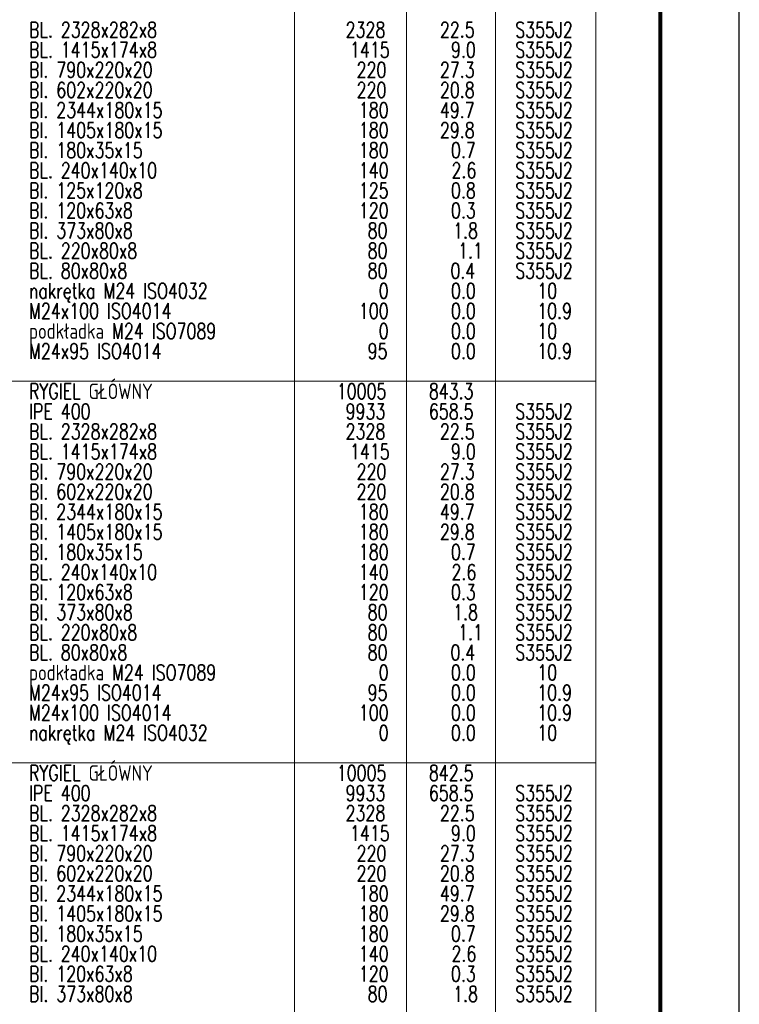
# Model space of a CAD drawing. Header units: millimetres. Extents: x 3526 to 4380, y 11541 to 12002.
# Tile 126 of 127: x 4286 to 4378, y 11752 to 11876. Entities that reach past the tile are written whole.
import ezdxf

# ---------------------------------------------------------------- set-up
doc = ezdxf.new("R2010")
doc.units = ezdxf.units.MM
doc.header["$LTSCALE"] = 10
doc.layers.add('_FORMATKA', color=8, linetype='Continuous', plot=False)
doc.layers.add('_RAMKA', color=7, linetype='Continuous', lineweight=35)
doc.layers.add('PS_TEXT', color=3, linetype='Continuous', lineweight=18)
doc.styles.add('simplex', font='simplex.shx', dxfattribs={"width": 0.75})

msp = doc.modelspace()

# ---------------------------------------------------------------- linework, layer by layer
at = {"layer": '_FORMATKA', "lineweight": -3}
msp.add_lwpolyline([(3527.638, 11553.623), (4377.638, 11553.623), (4377.638, 11973.623), (3527.638, 11973.623)], close=True, dxfattribs=at)
at = {"layer": '_RAMKA', "lineweight": -3, "const_width": 0.5}
msp.add_lwpolyline([(3557.638, 11563.623), (4367.638, 11563.623), (4367.638, 11963.623), (3557.638, 11963.623)], close=True, dxfattribs=at)
at = {"layer": 'PS_TEXT', "color": 3}
for p, q in [((4321.309, 11934.651), (4321.309, 11685.437)), ((4335.491, 11934.651), (4335.491, 11685.437)), ((4346.739, 11934.651), (4346.739, 11685.437)), ((4267.026, 11830.388), (4359.454, 11830.388)), ((4267.026, 11782.071), (4359.454, 11782.071))]:
    msp.add_line(p, q, dxfattribs=at)
at = {"layer": 'PS_TEXT', "color": 7}
msp.add_line((4359.454, 11682.894), (4359.454, 11934.651), dxfattribs=at)

# ---------------------------------------------------------------- texts
at = {"layer": 'PS_TEXT', "color": 4, "style": 'simplex', "width": 0.75}
for s, height, p in [('BL. 2328x282x8', 1.95615, (4287.672, 11873.912)), ('2328', 1.9562, (4327.77, 11873.912)), ('22.5', 1.9562, (4339.716, 11873.912)), ('S355J2', 1.9562, (4349.254, 11873.912)), ('BL. 1415x174x8', 1.95615, (4287.672, 11871.369)), ('1415', 1.9562, (4328.329, 11871.369)), ('9.0', 1.9562, (4341.114, 11871.369)), ('S355J2', 1.9562, (4349.254, 11871.369)), ('Bl. 790x220x20', 1.95615, (4287.672, 11868.826)), ('220', 1.9562, (4329.167, 11868.826)), ('27.3', 1.9562, (4339.716, 11868.826)), ('S355J2', 1.9562, (4349.254, 11868.826)), ('Bl. 602x220x20', 1.95615, (4287.672, 11866.283)), ('220', 1.9562, (4329.167, 11866.283)), ('20.8', 1.9562, (4339.716, 11866.283)), ('S355J2', 1.9562, (4349.254, 11866.283)), ('Bl. 2344x180x15', 1.95615, (4287.672, 11863.74)), ('180', 1.9562, (4329.447, 11863.74)), ('49.7', 1.9562, (4339.716, 11863.74)), ('S355J2', 1.9562, (4349.254, 11863.74)), ('Bl. 1405x180x15', 1.95615, (4287.672, 11861.197)), ('180', 1.9562, (4329.447, 11861.197)), ('29.8', 1.9562, (4339.716, 11861.197)), ('S355J2', 1.9562, (4349.254, 11861.197)), ('Bl. 180x35x15', 1.95615, (4287.672, 11858.654)), ('180', 1.9562, (4329.447, 11858.654)), ('0.7', 1.9562, (4341.114, 11858.654)), ('S355J2', 1.9562, (4349.254, 11858.654)), ('BL. 240x140x10', 1.95615, (4287.672, 11856.111)), ('140', 1.9562, (4329.447, 11856.111)), ('2.6', 1.9562, (4341.184, 11856.111)), ('S355J2', 1.9562, (4349.254, 11856.111)), ('Bl. 125x120x8', 1.95615, (4287.672, 11853.568)), ('125', 1.9562, (4329.447, 11853.568)), ('0.8', 1.9562, (4341.114, 11853.568)), ('S355J2', 1.9562, (4349.254, 11853.568)), ('Bl. 120x63x8', 1.95615, (4287.672, 11851.025)), ('120', 1.9562, (4329.447, 11851.025)), ('0.3', 1.9562, (4341.114, 11851.025)), ('S355J2', 1.9562, (4349.254, 11851.025)), ('Bl. 373x80x8', 1.95615, (4287.672, 11848.482)), ('80', 1.9562, (4330.564, 11848.482)), ('1.8', 1.9562, (4341.393, 11848.482)), ('S355J2', 1.9562, (4349.254, 11848.482)), ('BL. 220x80x8', 1.95615, (4287.672, 11845.939)), ('80', 1.9562, (4330.564, 11845.939)), ('1.1', 1.9562, (4342.022, 11845.939)), ('S355J2', 1.9562, (4349.254, 11845.939)), ('BL. 80x80x8', 1.95615, (4287.672, 11843.396)), ('80', 1.9562, (4330.564, 11843.396)), ('0.4', 1.9562, (4341.044, 11843.396)), ('S355J2', 1.9562, (4349.254, 11843.396)), ('nakrętka M24 ISO4032', 1.95615, (4287.672, 11840.853)), ('0', 1.956, (4331.962, 11840.853)), ('0.0', 1.9562, (4341.114, 11840.853)), ('10', 1.9562, (4352.049, 11840.853)), ('M24x100 ISO4014', 1.95615, (4287.672, 11838.31)), ('100', 1.9562, (4329.447, 11838.31)), ('0.0', 1.9562, (4341.114, 11838.31)), (' 10.9', 1.9562, (4351.036, 11838.31)), ('podkładka M24 ISO7089', 1.95615, (4287.672, 11835.767)), ('0', 1.956, (4331.962, 11835.767)), ('0.0', 1.9562, (4341.114, 11835.767)), ('10', 1.9562, (4352.049, 11835.767)), ('M24x95 ISO4014', 1.95615, (4287.672, 11833.224)), ('95', 1.9562, (4330.564, 11833.224)), ('0.0', 1.9562, (4341.114, 11833.224)), (' 10.9', 1.9562, (4351.036, 11833.224)), ('IPE 400', 1.9562, (4287.672, 11825.595)), ('9933', 1.9562, (4327.77, 11825.595)), ('658.5', 1.9562, (4338.319, 11825.595)), ('S355J2', 1.9562, (4349.254, 11825.595)), ('BL. 2328x282x8', 1.95615, (4287.672, 11823.052)), ('2328', 1.9562, (4327.77, 11823.052)), ('22.5', 1.9562, (4339.716, 11823.052)), ('S355J2', 1.9562, (4349.254, 11823.052)), ('BL. 1415x174x8', 1.95615, (4287.672, 11820.509)), ('1415', 1.9562, (4328.329, 11820.509)), ('9.0', 1.9562, (4341.114, 11820.509)), ('S355J2', 1.9562, (4349.254, 11820.509)), ('Bl. 790x220x20', 1.95615, (4287.672, 11817.966)), ('220', 1.9562, (4329.167, 11817.966)), ('27.3', 1.9562, (4339.716, 11817.966)), ('S355J2', 1.9562, (4349.254, 11817.966)), ('Bl. 602x220x20', 1.95615, (4287.672, 11815.423)), ('220', 1.9562, (4329.167, 11815.423)), ('20.8', 1.9562, (4339.716, 11815.423)), ('S355J2', 1.9562, (4349.254, 11815.423)), ('Bl. 2344x180x15', 1.95615, (4287.672, 11812.88)), ('180', 1.9562, (4329.447, 11812.88)), ('49.7', 1.9562, (4339.716, 11812.88)), ('S355J2', 1.9562, (4349.254, 11812.88)), ('Bl. 1405x180x15', 1.95615, (4287.672, 11810.337)), ('180', 1.9562, (4329.447, 11810.337)), ('29.8', 1.9562, (4339.716, 11810.337)), ('S355J2', 1.9562, (4349.254, 11810.337)), ('Bl. 180x35x15', 1.95615, (4287.672, 11807.794)), ('180', 1.9562, (4329.447, 11807.794)), ('0.7', 1.9562, (4341.114, 11807.794)), ('S355J2', 1.9562, (4349.254, 11807.794)), ('BL. 240x140x10', 1.95615, (4287.672, 11805.251)), ('140', 1.9562, (4329.447, 11805.251)), ('2.6', 1.9562, (4341.184, 11805.251)), ('S355J2', 1.9562, (4349.254, 11805.251)), ('Bl. 120x63x8', 1.95615, (4287.672, 11802.708)), ('120', 1.9562, (4329.447, 11802.708)), ('0.3', 1.9562, (4341.114, 11802.708)), ('S355J2', 1.9562, (4349.254, 11802.708)), ('Bl. 373x80x8', 1.95615, (4287.672, 11800.165)), ('80', 1.9562, (4330.564, 11800.165)), ('1.8', 1.9562, (4341.393, 11800.165)), ('S355J2', 1.9562, (4349.254, 11800.165)), ('BL. 220x80x8', 1.95615, (4287.672, 11797.622)), ('80', 1.9562, (4330.564, 11797.622)), ('1.1', 1.9562, (4342.022, 11797.622)), ('S355J2', 1.9562, (4349.254, 11797.622)), ('BL. 80x80x8', 1.95615, (4287.672, 11795.079)), ('80', 1.9562, (4330.564, 11795.079)), ('0.4', 1.9562, (4341.044, 11795.079)), ('S355J2', 1.9562, (4349.254, 11795.079)), ('podkładka M24 ISO7089', 1.95615, (4287.672, 11792.536)), ('0', 1.956, (4331.962, 11792.536)), ('0.0', 1.9562, (4341.114, 11792.536)), ('10', 1.9562, (4352.049, 11792.536)), ('M24x95 ISO4014', 1.95615, (4287.672, 11789.993)), ('95', 1.9562, (4330.564, 11789.993)), ('0.0', 1.9562, (4341.114, 11789.993)), (' 10.9', 1.9562, (4351.036, 11789.993)), ('M24x100 ISO4014', 1.95615, (4287.672, 11787.45)), ('100', 1.9562, (4329.447, 11787.45)), ('0.0', 1.9562, (4341.114, 11787.45)), (' 10.9', 1.9562, (4351.036, 11787.45)), ('nakrętka M24 ISO4032', 1.95615, (4287.672, 11784.907)), ('0', 1.956, (4331.962, 11784.907)), ('0.0', 1.9562, (4341.114, 11784.907)), ('10', 1.9562, (4352.049, 11784.907)), ('IPE 400', 1.9562, (4287.672, 11777.278)), ('9933', 1.9562, (4327.77, 11777.278)), ('658.5', 1.9562, (4338.319, 11777.278)), ('S355J2', 1.9562, (4349.254, 11777.278)), ('BL. 2328x282x8', 1.95615, (4287.672, 11774.735)), ('2328', 1.9562, (4327.77, 11774.735)), ('22.5', 1.9562, (4339.716, 11774.735)), ('S355J2', 1.9562, (4349.254, 11774.735)), ('BL. 1415x174x8', 1.95615, (4287.672, 11772.192)), ('1415', 1.9562, (4328.329, 11772.192)), ('9.0', 1.9562, (4341.114, 11772.192)), ('S355J2', 1.9562, (4349.254, 11772.192)), ('Bl. 790x220x20', 1.95615, (4287.672, 11769.65)), ('220', 1.9562, (4329.167, 11769.65)), ('27.3', 1.9562, (4339.716, 11769.65)), ('S355J2', 1.9562, (4349.254, 11769.65)), ('Bl. 602x220x20', 1.95615, (4287.672, 11767.107)), ('220', 1.9562, (4329.167, 11767.107)), ('20.8', 1.9562, (4339.716, 11767.107)), ('S355J2', 1.9562, (4349.254, 11767.107)), ('Bl. 2344x180x15', 1.95615, (4287.672, 11764.564)), ('180', 1.9562, (4329.447, 11764.564)), ('49.7', 1.9562, (4339.716, 11764.564)), ('S355J2', 1.9562, (4349.254, 11764.564)), ('Bl. 1405x180x15', 1.95615, (4287.672, 11762.021)), ('180', 1.9562, (4329.447, 11762.021)), ('29.8', 1.9562, (4339.716, 11762.021)), ('S355J2', 1.9562, (4349.254, 11762.021)), ('Bl. 180x35x15', 1.95615, (4287.672, 11759.478)), ('180', 1.9562, (4329.447, 11759.478)), ('0.7', 1.9562, (4341.114, 11759.478)), ('S355J2', 1.9562, (4349.254, 11759.478)), ('BL. 240x140x10', 1.95615, (4287.672, 11756.935)), ('140', 1.9562, (4329.447, 11756.935)), ('2.6', 1.9562, (4341.184, 11756.935)), ('S355J2', 1.9562, (4349.254, 11756.935)), ('Bl. 120x63x8', 1.95615, (4287.672, 11754.392)), ('120', 1.9562, (4329.447, 11754.392)), ('0.3', 1.9562, (4341.114, 11754.392)), ('S355J2', 1.9562, (4349.254, 11754.392)), ('Bl. 373x80x8', 1.95615, (4287.672, 11751.849)), ('80', 1.9562, (4330.564, 11751.849)), ('1.8', 1.9562, (4341.393, 11751.849)), ('S355J2', 1.9562, (4349.254, 11751.849))]:
    msp.add_text(s, height=height, dxfattribs=at).set_placement(p)
at = {"layer": 'PS_TEXT', "color": 3, "style": 'simplex', "width": 0.75}
for s, height, p in [('RYGIEL GŁÓWNY', 1.95615, (4287.672, 11828.138)), ('10005', 1.9562, (4326.652, 11828.138)), ('843.3', 1.9562, (4338.319, 11828.138)), ('RYGIEL GŁÓWNY', 1.95615, (4287.672, 11779.821)), ('10005', 1.9562, (4326.652, 11779.821)), ('842.5', 1.9562, (4338.319, 11779.821))]:
    msp.add_text(s, height=height, dxfattribs=at).set_placement(p)

doc.saveas('drawing.dxf')
